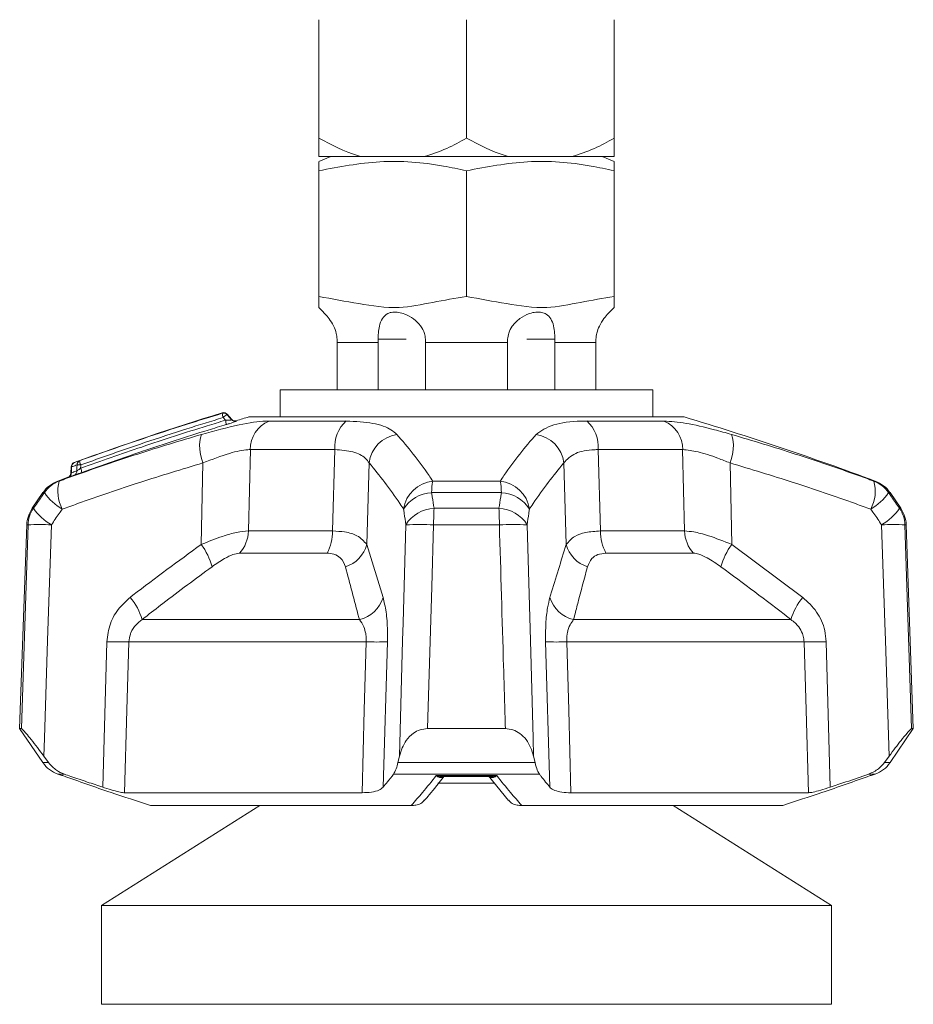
# Model space of a CAD drawing. Header units: millimetres. Extents: x 0 to 1118, y 0 to 864.
# Tile 136 of 146: x 366 to 380, y 411 to 427. Entities that reach past the tile are written whole.
import ezdxf

# ---------------------------------------------------------------- set-up
doc = ezdxf.new("R2010")
doc.units = ezdxf.units.MM

msp = doc.modelspace()

# ---------------------------------------------------------------- linework, layer by layer
at = {"color": 7, "linetype": 'Continuous', "lineweight": 15}
for p, q in [((370.432, 427.283), (370.432, 425.377)), ((372.807, 427.283), (372.807, 425.377)), ((375.182, 427.283), (375.182, 425.377)), ((370.626, 425.08), (370.431, 425.001)), ((370.432, 425.08), (371.114, 425.08)), ((371.114, 425.08), (372.125, 425.08)), ((372.125, 425.08), (373.489, 425.08)), ((373.489, 425.08), (374.5, 425.08)), ((374.5, 425.08), (375.182, 425.08)), ((375.183, 425.001), (374.988, 425.08)), ((370.431, 424.853), (370.431, 422.83)), ((372.807, 424.853), (372.807, 422.83)), ((375.183, 424.853), (375.183, 422.83)), ((371.388, 422.092), (370.728, 422.092)), ((370.728, 422.092), (370.728, 421.33)), ((371.388, 422.092), (371.387, 422.142)), ((371.387, 422.142), (371.836, 422.142)), ((371.388, 421.33), (371.388, 422.092)), ((372.145, 422.142), (372.146, 422.092)), ((373.468, 422.092), (372.146, 422.092)), ((372.146, 422.092), (372.146, 421.33)), ((373.468, 422.092), (373.469, 422.142)), ((373.468, 421.33), (373.468, 422.092)), ((374.226, 422.142), (373.778, 422.142)), ((374.226, 422.142), (374.226, 422.092)), ((374.886, 422.092), (374.226, 422.092)), ((374.226, 422.092), (374.226, 421.33)), ((374.886, 421.33), (374.886, 422.092)), ((369.807, 421.33), (369.807, 420.892)), ((369.807, 421.33), (375.807, 421.33)), ((375.807, 420.892), (375.807, 421.33)), ((369.026, 420.854), (368.957, 420.935)), ((368.929, 420.838), (368.892, 420.882)), ((369.307, 420.892), (376.307, 420.892)), ((369.632, 420.826), (370.873, 420.826)), ((374.741, 420.826), (375.982, 420.826)), ((369.33, 420.366), (369.298, 419.057)), ((370.689, 420.366), (369.33, 420.366)), ((370.653, 419.057), (370.689, 420.366)), ((374.925, 420.366), (374.961, 419.057)), ((376.284, 420.366), (374.925, 420.366)), ((376.316, 419.057), (376.284, 420.366)), ((368.539, 418.84), (368.568, 420.152)), ((371.242, 420.152), (371.202, 418.84)), ((374.412, 418.84), (374.372, 420.152)), ((377.046, 420.152), (377.075, 418.84)), ((366.447, 420.089), (366.443, 419.988)), ((372.265, 419.86), (373.349, 419.86)), ((365.994, 419.674), (365.821, 419.422)), ((373.368, 419.674), (372.246, 419.674)), ((379.793, 419.422), (379.62, 419.674)), ((372.285, 419.422), (373.329, 419.422)), ((365.734, 419.156), (365.619, 415.877)), ((373.336, 419.156), (372.278, 419.156)), ((379.994, 415.877), (379.88, 419.156)), ((369.298, 419.057), (370.653, 419.057)), ((374.961, 419.057), (376.316, 419.057)), ((371.202, 418.84), (371.465, 417.989)), ((377.075, 418.84), (378.216, 417.989)), ((370.564, 418.7), (369.154, 418.7)), ((376.46, 418.7), (375.05, 418.7)), ((367.588, 417.632), (371.084, 417.632)), ((374.53, 417.632), (378.026, 417.632)), ((366.957, 414.935), (367.021, 417.274)), ((371.193, 417.274), (367.376, 417.274)), ((371.535, 417.274), (371.467, 414.935)), ((374.147, 414.935), (374.079, 417.274)), ((378.238, 417.274), (374.421, 417.274)), ((378.593, 417.274), (378.657, 414.935)), ((365.619, 415.877), (365.994, 415.33)), ((365.619, 415.877), (365.647, 415.877)), ((372.181, 415.877), (373.433, 415.877)), ((379.62, 415.33), (379.994, 415.877)), ((379.967, 415.877), (379.994, 415.877)), ((366.007, 415.436), (366.084, 415.33)), ((371.705, 415.33), (371.728, 415.436)), ((373.886, 415.436), (373.909, 415.33)), ((379.53, 415.33), (379.607, 415.436)), ((371.705, 415.33), (373.909, 415.33)), ((373.981, 415.144), (371.633, 415.144)), ((372.319, 415.121), (373.295, 415.121)), ((372.48, 415.105), (373.179, 415.105)), ((373.158, 415.122), (373.485, 414.721)), ((373.26, 414.998), (372.348, 414.998)), ((367.308, 414.845), (371.127, 414.845)), ((374.487, 414.845), (378.306, 414.845)), ((369.483, 414.642), (366.933, 413.03)), ((367.721, 414.642), (371.919, 414.642)), ((373.695, 414.642), (377.893, 414.642)), ((378.681, 413.03), (376.131, 414.642)), ((366.933, 413.03), (366.933, 411.442)), ((372.807, 413.03), (366.933, 413.03)), ((378.681, 413.03), (372.807, 413.03)), ((378.681, 411.442), (378.681, 413.03)), ((372.807, 411.442), (366.933, 411.442)), ((378.681, 411.442), (372.807, 411.442))]:
    msp.add_line(p, q, dxfattribs=at)
at = {"color": 9, "linetype": 'Continuous', "lineweight": 15}
for p, q in [((368.958, 420.935), (368.958, 420.928)), ((366.232, 419.86), (366.254, 419.86)), ((379.36, 419.86), (379.382, 419.86)), ((366.017, 419.674), (365.994, 419.674)), ((379.62, 419.674), (379.597, 419.674)), ((365.821, 419.422), (365.841, 419.422)), ((379.773, 419.422), (379.793, 419.422)), ((365.754, 419.156), (365.734, 419.156)), ((379.88, 419.156), (379.86, 419.156)), ((365.994, 415.33), (366.084, 415.33)), ((379.53, 415.33), (379.62, 415.33)), ((366.338, 415.144), (366.232, 415.144)), ((366.295, 415.121), (366.313, 415.121)), ((379.382, 415.144), (379.276, 415.144)), ((379.301, 415.121), (379.319, 415.121))]:
    msp.add_line(p, q, dxfattribs=at)
at = {"color": 7, "linetype": 'Continuous', "lineweight": 15, "flags": 128}
for points in [[(368.958, 420.928), (368.998, 420.88), (369.025, 420.848)], [(366.54, 420.024), (366.541, 420.077), (366.542, 420.12)], [(366.454, 420.089), (366.452, 420.034), (366.451, 419.993)], [(365.647, 415.877), (365.679, 416.876), (365.754, 419.156)], [(366.129, 419.156), (366.067, 417.296), (366.016, 415.726), (366.007, 415.436)], [(371.728, 415.436), (371.78, 417.296), (371.788, 417.581), (371.831, 419.156)], [(372.278, 419.156), (372.249, 418.157), (372.181, 415.877)], [(373.783, 419.156), (373.834, 417.296), (373.878, 415.726), (373.886, 415.436)], [(379.607, 415.436), (379.547, 417.296), (379.537, 417.581), (379.485, 419.156)], [(379.86, 419.156), (379.893, 418.157), (379.967, 415.877)], [(367.376, 417.274), (367.345, 416.173), (367.308, 414.845)], [(371.127, 414.845), (371.163, 416.173), (371.193, 417.274)], [(374.421, 417.274), (374.451, 416.173), (374.487, 414.845)], [(378.306, 414.845), (378.269, 416.173), (378.238, 417.274)]]:
    msp.add_lwpolyline(points, dxfattribs=at)
at = {"color": 7, "linetype": 'Continuous', "lineweight": 15}
for centre, radius, start, end in [((369.932, 422.092), 0.75, 40.2965, 48.2172), ((375.682, 422.092), 0.75, 131.759, 139.7107), ((383.68, 373.003), 50.188, 107.1525, 110.0227), ((368.901, 420.886), 0.075, 40.007, 107.1746), ((368.9, 420.88), 0.075, 40.0464, 107.0733), ((369.078, 420.955), 0.199, 181.1246, 201.4572), ((369.051, 420.724), 0.225, 114.5179, 135.0156), ((368.738, 420.765), 0.204, 1.311, 21.1292), ((369.083, 420.896), 0.075, 220.053, 286.8623), ((369.083, 420.903), 0.075, 220.8091, 286.7392), ((383.68, 373.003), 50, 106.7055, 106.9486), ((369.823, 420.371), 0.494, 112.8226, 180.6723), ((371.244, 420.411), 0.558, 131.8049, 184.6456), ((374.37, 420.411), 0.558, 355.3535, 48.1959), ((375.791, 420.371), 0.494, 359.3277, 67.1775), ((361.934, 373.003), 50, 69.5768, 73.2945), ((369.171, 420.413), 0.657, 162.4912, 203.4112), ((371.764, 420.091), 0.525, 98.3654, 173.3357), ((373.85, 420.091), 0.525, 6.666, 81.6334), ((376.443, 420.413), 0.657, 336.5896, 17.5088), ((366.522, 420.086), 0.075, 110.0225, 177.7704), ((366.521, 420.094), 0.0673, 112.2653, 184.7664), ((366.61, 420.125), 0.0678, 112.4503, 184.4625), ((366.572, 418.979), 1.141, 88.5236, 91.4764), ((366.775, 420.2), 0.192, 183.6407, 204.7009), ((366.368, 419.99), 0.075, 289.8147, 358.2789), ((366.383, 419.987), 0.0674, 292.5478, 4.6974), ((366.472, 420.019), 0.0679, 292.7312, 4.3871), ((366.422, 419.985), 0.195, 3.8726, 24.5311), ((366.406, 419.391), 0.5, 110.4232, 145.587), ((366.429, 419.393), 0.499, 110.5031, 145.6963), ((383.68, 373.003), 50, 110.2235, 110.4232), ((366.835, 419.696), 0.603, 164.2649, 208.4528), ((372.32, 419.333), 0.53, 95.8893, 171.7877), ((373.603, 419.625), 1.359, 170.0349, 177.9278), ((372.009, 419.624), 1.361, 2.0798, 9.9621), ((373.294, 419.333), 0.53, 8.2125, 84.1105), ((378.779, 419.696), 0.603, 331.5475, 15.7358), ((379.185, 419.393), 0.498, 34.3011, 69.4987), ((379.208, 419.391), 0.5, 34.413, 69.5768), ((366.799, 420.233), 0.961, 215.5755, 239.0578), ((372.268, 419.121), 0.553, 92.314, 148.6764), ((373.346, 419.121), 0.553, 31.3236, 87.6851), ((378.815, 420.233), 0.961, 300.9435, 324.4248), ((366.234, 419.139), 0.5, 145.587, 178), ((366.254, 419.139), 0.501, 145.6706, 178.0115), ((366.614, 419.972), 0.949, 215.446, 239.2441), ((372.305, 418.867), 0.555, 92.0823, 148.5598), ((377.88, 419.151), 5.602, 177.2351, 179.9477), ((367.734, 419.151), 5.602, 0.0523, 2.7649), ((373.309, 418.867), 0.555, 31.4401, 87.9177), ((379, 419.972), 0.949, 300.7553, 324.5546), ((379.359, 419.139), 0.501, 1.9897, 34.3296), ((379.38, 419.139), 0.5, 2, 34.413), ((365.941, 415.411), 3.75, 87.1359, 92.8641), ((372.055, 413.45), 5.711, 87.7579, 92.2421), ((373.559, 413.45), 5.71, 87.7579, 92.2421), ((379.673, 415.411), 3.75, 87.1359, 92.8641), ((368.76, 419.066), 0.538, 317.0972, 359.0508), ((369.906, 419.052), 0.746, 331.8369, 0.3994), ((375.708, 419.052), 0.746, 179.6005, 208.1621), ((376.854, 419.066), 0.538, 180.9481, 222.9028), ((367.712, 418.214), 1.037, 14.9896, 37.102), ((370.706, 418.972), 0.514, 287.4877, 345.0475), ((374.908, 418.972), 0.514, 194.9515, 252.5133), ((377.902, 418.214), 1.037, 142.9007, 165.0087), ((366.689, 417.383), 0.932, 15.4593, 40.5455), ((370.966, 418.138), 0.52, 283.1252, 343.3185), ((374.648, 418.138), 0.52, 196.6814, 256.8755), ((378.925, 417.383), 0.932, 139.4541, 164.5401), ((367.199, 422.931), 5.659, 268.2028, 271.7972), ((371.364, 422.467), 5.196, 268.1154, 271.8846), ((374.25, 422.467), 5.196, 268.1154, 271.8846), ((378.415, 422.931), 5.659, 268.2028, 271.7972), ((366.406, 415.613), 0.5, 214.413, 249.5768), ((379.208, 415.613), 0.5, 290.4232, 325.587), ((383.68, 462.001), 50, 249.5768, 249.6535), ((361.934, 462.001), 50, 290.3465, 290.4232)]:
    msp.add_arc(centre, radius, start, end, dxfattribs=at)
at = {"color": 9, "linetype": 'Continuous', "lineweight": 15}
msp.add_arc((366.247, 414.809), 5.284, 87.746, 87.8297, dxfattribs=at)
at = {"color": 7, "linetype": 'Continuous', "lineweight": 15}
for points, knots in [([(370.432, 425.377), (370.636, 425.27), (370.858, 425.153), (371.095, 425.086), (371.114, 425.08)], [0, 0, 0, 0, 0.91612, 1, 1, 1, 1]), ([(370.432, 425.08), (370.432, 425.086), (370.432, 425.153), (370.432, 425.27), (370.432, 425.377)], [0, 0, 0, 0, 0.090596, 1, 1, 1, 1]), ([(372.125, 425.08), (372.248, 425.12), (372.482, 425.197), (372.702, 425.319), (372.807, 425.377)], [0, 0, 0, 0, 0.523812, 1, 1, 1, 1]), ([(372.807, 425.377), (373.011, 425.27), (373.233, 425.153), (373.47, 425.086), (373.489, 425.08)], [0, 0, 0, 0, 0.9161166, 1, 1, 1, 1]), ([(374.5, 425.08), (374.623, 425.12), (374.857, 425.197), (375.077, 425.319), (375.182, 425.377)], [0, 0, 0, 0, 0.52381, 1, 1, 1, 1]), ([(375.182, 425.377), (375.182, 425.356), (375.182, 425.232), (375.182, 425.149), (375.182, 425.08)], [0, 0, 0, 0, 0.165013, 1, 1, 1, 1]), ([(370.431, 424.853), (370.758, 424.915), (371.422, 425.042), (372.225, 424.979), (372.683, 424.879), (372.807, 424.853)], [0, 0, 0, 0, 0.414444, 0.841797, 1, 1, 1, 1]), ([(372.807, 424.853), (373.134, 424.915), (373.797, 425.042), (374.6, 424.979), (375.059, 424.879), (375.183, 424.853)], [0, 0, 0, 0, 0.414443, 0.841797, 1, 1, 1, 1]), ([(370.431, 424.996), (370.431, 424.982), (370.431, 424.964), (370.431, 424.875), (370.431, 424.853)], [0, 0, 0, 0, 0.741828, 1, 1, 1, 1]), ([(375.183, 424.853), (375.183, 424.875), (375.183, 424.963), (375.183, 424.984), (375.183, 424.999)], [0, 0, 0, 0, 0.258164, 1, 1, 1, 1]), ([(370.431, 422.83), (370.645, 422.791), (371.072, 422.712), (371.689, 422.616), (372.265, 422.74), (372.626, 422.8), (372.807, 422.83)], [0, 0, 0, 0, 0.271625, 0.542686, 0.771111, 1, 1, 1, 1]), ([(370.431, 422.651), (370.431, 422.651), (370.431, 422.651), (370.431, 422.726), (370.431, 422.795), (370.431, 422.83)], [0, 0, 0, 0, 0.000005, 0.498507, 1, 1, 1, 1]), ([(372.807, 422.83), (373.021, 422.791), (373.448, 422.712), (374.065, 422.616), (374.641, 422.74), (375.002, 422.8), (375.183, 422.83)], [0, 0, 0, 0, 0.271626, 0.542687, 0.771111, 1, 1, 1, 1]), ([(375.183, 422.83), (375.183, 422.829), (375.183, 422.808), (375.183, 422.708), (375.183, 422.67), (375.183, 422.651)], [0, 0, 0, 0, 0.017003, 0.50892, 1, 1, 1, 1]), ([(370.505, 422.577), (370.504, 422.577), (370.504, 422.577), (370.538, 422.544), (370.598, 422.476), (370.667, 422.368), (370.713, 422.25), (370.722, 422.174), (370.726, 422.142)], [0, 0, 0, 0, 0.0967239, 0.2384022, 0.4574883, 0.6824012, 0.8700217, 1, 1, 1, 1]), ([(371.387, 422.142), (371.387, 422.176), (371.387, 422.251), (371.406, 422.369), (371.448, 422.481), (371.521, 422.554), (371.616, 422.583), (371.714, 422.579), (371.832, 422.545), (371.959, 422.476), (372.068, 422.368), (372.133, 422.25), (372.142, 422.174), (372.145, 422.142)], [0, 0, 0, 0, 0.068835, 0.155609, 0.274919, 0.395618, 0.471777, 0.548293, 0.619145, 0.728705, 0.841177, 0.935001, 1, 1, 1, 1]), ([(373.469, 422.142), (373.473, 422.176), (373.482, 422.251), (373.547, 422.369), (373.66, 422.481), (373.799, 422.554), (373.925, 422.583), (374.019, 422.579), (374.103, 422.545), (374.168, 422.476), (374.209, 422.368), (374.227, 422.25), (374.227, 422.174), (374.226, 422.142)], [0, 0, 0, 0, 0.068836, 0.155608, 0.27492, 0.39562, 0.471777, 0.548296, 0.619146, 0.728704, 0.841177, 0.935001, 1, 1, 1, 1]), ([(374.888, 422.142), (374.892, 422.176), (374.902, 422.251), (374.948, 422.369), (375.02, 422.482), (375.083, 422.552), (375.114, 422.581), (375.11, 422.578), (375.109, 422.577)], [0, 0, 0, 0, 0.137694, 0.311271, 0.549929, 0.791372, 0.943717, 1, 1, 1, 1]), ([(370.726, 422.142), (370.726, 422.136), (370.727, 422.119), (370.727, 422.102), (370.728, 422.092)], [0, 0, 0, 0, 0.377051, 1, 1, 1, 1]), ([(374.886, 422.092), (374.887, 422.099), (374.887, 422.116), (374.888, 422.133), (374.888, 422.142)], [0, 0, 0, 0, 0.413706, 1, 1, 1, 1]), ([(366.584, 420.188), (366.927, 420.309), (367.495, 420.51), (368.261, 420.761), (368.684, 420.891), (368.878, 420.951)], [0, 0, 0, 0, 0.45096, 0.74738, 1, 1, 1, 1]), ([(366.6, 420.066), (366.927, 420.182), (367.602, 420.42), (368.38, 420.671), (368.831, 420.809), (368.929, 420.838)], [0, 0, 0, 0, 0.423683, 0.875181, 1, 1, 1, 1]), ([(368.892, 420.882), (368.698, 420.822), (368.276, 420.692), (367.51, 420.442), (366.943, 420.241), (366.601, 420.12)], [0, 0, 0, 0, 0.252607, 0.549028, 1, 1, 1, 1]), ([(368.943, 420.769), (368.845, 420.74), (368.395, 420.603), (367.617, 420.352), (366.943, 420.114), (366.617, 419.998)], [0, 0, 0, 0, 0.1248081, 0.5762999, 1, 1, 1, 1]), ([(368.545, 420.611), (368.754, 420.668), (369.151, 420.776), (369.484, 420.824), (369.613, 420.826), (369.632, 420.826)], [0, 0, 0, 0, 0.487113, 0.923782, 1, 1, 1, 1]), ([(369.025, 420.848), (369.025, 420.847), (369.025, 420.846), (369.021, 420.844), (369.016, 420.843), (369.005, 420.841), (368.991, 420.84), (368.964, 420.838), (368.942, 420.838), (368.931, 420.838), (368.929, 420.838)], [0, 0, 0, 0, 0.144003, 0.173329, 0.333957, 0.347087, 0.529647, 0.734111, 0.967265, 1, 1, 1, 1]), ([(368.943, 420.769), (368.945, 420.77), (368.964, 420.776), (368.999, 420.787), (369.043, 420.801), (369.077, 420.813), (369.1, 420.821), (369.103, 420.823), (369.104, 420.824)], [0, 0, 0, 0, 0.029382, 0.242655, 0.439734, 0.627014, 0.813647, 1, 1, 1, 1]), ([(370.873, 420.826), (371.023, 420.819), (371.323, 420.804), (371.577, 420.71), (371.659, 420.637), (371.687, 420.611)], [0, 0, 0, 0, 0.395963, 0.786901, 1, 1, 1, 1]), ([(373.927, 420.611), (374.006, 420.668), (374.156, 420.776), (374.508, 420.824), (374.711, 420.826), (374.741, 420.826)], [0, 0, 0, 0, 0.487111, 0.923778, 1, 1, 1, 1]), ([(375.982, 420.826), (376.093, 420.819), (376.314, 420.804), (376.716, 420.71), (376.977, 420.637), (377.069, 420.611)], [0, 0, 0, 0, 0.395965, 0.786901, 1, 1, 1, 1]), ([(366.254, 419.86), (366.337, 419.89), (366.757, 420.041), (367.517, 420.302), (368.202, 420.508), (368.545, 420.611)], [0, 0, 0, 0, 0.10922, 0.554207, 1, 1, 1, 1]), ([(371.687, 420.611), (371.775, 420.508), (371.95, 420.302), (372.141, 420.041), (372.245, 419.89), (372.265, 419.86)], [0, 0, 0, 0, 0.445793, 0.89078, 1, 1, 1, 1]), ([(373.349, 419.86), (373.369, 419.89), (373.473, 420.041), (373.664, 420.302), (373.839, 420.508), (373.927, 420.611)], [0, 0, 0, 0, 0.10922, 0.554208, 1, 1, 1, 1]), ([(377.069, 420.611), (377.412, 420.508), (378.097, 420.302), (378.857, 420.041), (379.277, 419.89), (379.36, 419.86)], [0, 0, 0, 0, 0.445791, 0.89078, 1, 1, 1, 1]), ([(369.33, 420.366), (369.317, 420.366), (369.227, 420.364), (368.989, 420.315), (368.715, 420.209), (368.568, 420.152)], [0, 0, 0, 0, 0.074319, 0.503741, 1, 1, 1, 1]), ([(371.242, 420.152), (371.223, 420.178), (371.169, 420.251), (371, 420.344), (370.792, 420.359), (370.689, 420.366)], [0, 0, 0, 0, 0.219478, 0.612438, 1, 1, 1, 1]), ([(374.925, 420.366), (374.905, 420.366), (374.765, 420.364), (374.521, 420.315), (374.424, 420.209), (374.372, 420.152)], [0, 0, 0, 0, 0.074321, 0.503741, 1, 1, 1, 1]), ([(377.046, 420.152), (376.981, 420.178), (376.8, 420.251), (376.517, 420.344), (376.362, 420.359), (376.284, 420.366)], [0, 0, 0, 0, 0.219475, 0.612438, 1, 1, 1, 1]), ([(368.568, 420.152), (368.23, 420.05), (367.553, 419.846), (366.801, 419.588), (366.386, 419.438), (366.305, 419.409)], [0, 0, 0, 0, 0.445417, 0.890659, 1, 1, 1, 1]), ([(366.542, 420.12), (366.53, 420.116), (366.506, 420.108), (366.477, 420.097), (366.461, 420.091), (366.454, 420.089)], [0, 0, 0, 0, 0.430565, 0.7867519, 1, 1, 1, 1]), ([(366.496, 420.157), (366.502, 420.159), (366.519, 420.165), (366.548, 420.175), (366.571, 420.183), (366.584, 420.188)], [0, 0, 0, 0, 0.213248, 0.569439, 1, 1, 1, 1]), ([(366.601, 420.12), (366.601, 420.106), (366.6, 420.088), (366.6, 420.07), (366.6, 420.066)], [0, 0, 0, 0, 0.786999, 1, 1, 1, 1]), ([(371.795, 419.409), (371.776, 419.438), (371.675, 419.588), (371.492, 419.846), (371.325, 420.05), (371.242, 420.152)], [0, 0, 0, 0, 0.109341, 0.554582, 1, 1, 1, 1]), ([(374.372, 420.152), (374.289, 420.05), (374.122, 419.846), (373.939, 419.588), (373.838, 419.438), (373.819, 419.409)], [0, 0, 0, 0, 0.445418, 0.890659, 1, 1, 1, 1]), ([(379.309, 419.409), (379.228, 419.438), (378.813, 419.588), (378.061, 419.846), (377.384, 420.05), (377.046, 420.152)], [0, 0, 0, 0, 0.109341, 0.554585, 1, 1, 1, 1]), ([(366.498, 419.956), (366.493, 419.955), (366.477, 419.949), (366.448, 419.939), (366.423, 419.93), (366.409, 419.925)], [0, 0, 0, 0, 0.1811893, 0.53117, 1, 1, 1, 1]), ([(366.451, 419.993), (366.461, 419.997), (366.475, 420.002), (366.499, 420.01), (366.519, 420.017), (366.535, 420.022), (366.54, 420.024)], [0, 0, 0, 0, 0.349989, 0.468825, 0.818823, 1, 1, 1, 1]), ([(366.498, 419.956), (366.506, 419.959), (366.523, 419.965), (366.565, 419.98), (366.6, 419.992), (366.617, 419.998)], [0, 0, 0, 0, 0.282837, 0.641628, 1, 1, 1, 1]), ([(366.6, 420.066), (366.591, 420.06), (366.574, 420.047), (366.553, 420.033), (366.544, 420.027), (366.54, 420.024)], [0, 0, 0, 0, 0.3744853, 0.7324378, 1, 1, 1, 1]), ([(366.396, 419.92), (366.395, 419.92), (366.394, 419.92), (366.403, 419.923), (366.409, 419.925)], [0, 0, 0, 0, 0.30947, 1, 1, 1, 1]), ([(365.841, 419.422), (365.884, 419.483), (365.942, 419.567), (366.001, 419.651), (366.017, 419.674)], [0, 0, 0, 0, 0.728955, 1, 1, 1, 1]), ([(372.246, 419.674), (372.249, 419.651), (372.262, 419.567), (372.275, 419.483), (372.285, 419.422)], [0, 0, 0, 0, 0.271042, 1, 1, 1, 1]), ([(373.329, 419.422), (373.339, 419.483), (373.352, 419.567), (373.365, 419.651), (373.368, 419.674)], [0, 0, 0, 0, 0.728956, 1, 1, 1, 1]), ([(379.597, 419.674), (379.613, 419.651), (379.672, 419.567), (379.73, 419.483), (379.773, 419.422)], [0, 0, 0, 0, 0.271057, 1, 1, 1, 1]), ([(366.305, 419.409), (366.289, 419.386), (366.23, 419.302), (366.171, 419.218), (366.129, 419.156)], [0, 0, 0, 0, 0.271011, 1, 1, 1, 1]), ([(371.831, 419.156), (371.823, 419.218), (371.811, 419.302), (371.799, 419.386), (371.795, 419.409)], [0, 0, 0, 0, 0.728983, 1, 1, 1, 1]), ([(373.819, 419.409), (373.815, 419.386), (373.803, 419.302), (373.791, 419.218), (373.783, 419.156)], [0, 0, 0, 0, 0.271017, 1, 1, 1, 1]), ([(379.485, 419.156), (379.443, 419.218), (379.384, 419.302), (379.325, 419.386), (379.309, 419.409)], [0, 0, 0, 0, 0.728988, 1, 1, 1, 1]), ([(373.433, 415.877), (373.423, 416.21), (373.391, 417.303), (373.358, 418.396), (373.336, 419.156)], [0, 0, 0, 0, 0.304644, 1, 1, 1, 1]), ([(368.539, 418.84), (368.655, 418.886), (368.859, 418.968), (369.121, 419.042), (369.238, 419.052), (369.298, 419.057)], [0, 0, 0, 0, 0.395388, 0.691754, 1, 1, 1, 1]), ([(370.653, 419.057), (370.719, 419.054), (370.871, 419.046), (371.083, 418.979), (371.158, 418.891), (371.202, 418.84)], [0, 0, 0, 0, 0.247166, 0.561326, 1, 1, 1, 1]), ([(374.412, 418.84), (374.45, 418.886), (374.518, 418.968), (374.717, 419.042), (374.879, 419.052), (374.961, 419.057)], [0, 0, 0, 0, 0.395389, 0.691754, 1, 1, 1, 1]), ([(376.316, 419.057), (376.363, 419.054), (376.469, 419.046), (376.724, 418.979), (376.946, 418.891), (377.075, 418.84)], [0, 0, 0, 0, 0.247163, 0.561325, 1, 1, 1, 1]), ([(367.398, 417.989), (367.412, 418.001), (367.788, 418.291), (368.171, 418.571), (368.539, 418.84)], [0, 0, 0, 0, 0.039661, 1, 1, 1, 1]), ([(374.149, 417.989), (374.153, 418.001), (374.239, 418.291), (374.327, 418.571), (374.412, 418.84)], [0, 0, 0, 0, 0.03966, 1, 1, 1, 1]), ([(369.154, 418.7), (369.12, 418.695), (369.051, 418.685), (368.895, 418.607), (368.781, 418.529), (368.714, 418.482)], [0, 0, 0, 0, 0.2875, 0.579135, 1, 1, 1, 1]), ([(370.86, 418.482), (370.839, 418.533), (370.804, 418.618), (370.688, 418.689), (370.602, 418.697), (370.564, 418.7)], [0, 0, 0, 0, 0.464643, 0.770159, 1, 1, 1, 1]), ([(375.05, 418.7), (375.004, 418.695), (374.91, 418.685), (374.804, 418.607), (374.772, 418.529), (374.753, 418.482)], [0, 0, 0, 0, 0.287491, 0.579127, 1, 1, 1, 1]), ([(376.9, 418.482), (376.826, 418.533), (376.702, 418.618), (376.548, 418.689), (376.486, 418.697), (376.46, 418.7)], [0, 0, 0, 0, 0.464635, 0.770153, 1, 1, 1, 1]), ([(368.714, 418.482), (368.449, 418.287), (368.085, 418.019), (367.714, 417.73), (367.602, 417.643), (367.588, 417.632)], [0, 0, 0, 0, 0.699892, 0.960207, 1, 1, 1, 1]), ([(371.084, 417.632), (371.081, 417.643), (371.006, 417.933), (370.932, 418.213), (370.86, 418.482)], [0, 0, 0, 0, 0.039794, 1, 1, 1, 1]), ([(374.753, 418.482), (374.701, 418.287), (374.63, 418.019), (374.555, 417.73), (374.533, 417.643), (374.53, 417.632)], [0, 0, 0, 0, 0.699894, 0.960207, 1, 1, 1, 1]), ([(378.026, 417.632), (378.012, 417.643), (377.641, 417.933), (377.263, 418.213), (376.9, 418.482)], [0, 0, 0, 0, 0.039794, 1, 1, 1, 1]), ([(367.398, 417.989), (367.338, 417.936), (367.205, 417.818), (367.06, 417.571), (367.034, 417.373), (367.021, 417.274)], [0, 0, 0, 0, 0.2894267, 0.6444444, 1, 1, 1, 1]), ([(371.535, 417.274), (371.536, 417.335), (371.538, 417.504), (371.518, 417.768), (371.482, 417.916), (371.465, 417.989)], [0, 0, 0, 0, 0.217546, 0.60952, 1, 1, 1, 1]), ([(374.149, 417.989), (374.136, 417.936), (374.106, 417.818), (374.078, 417.571), (374.079, 417.373), (374.079, 417.274)], [0, 0, 0, 0, 0.289429, 0.644446, 1, 1, 1, 1]), ([(378.593, 417.274), (378.587, 417.335), (378.572, 417.504), (378.454, 417.768), (378.296, 417.916), (378.216, 417.989)], [0, 0, 0, 0, 0.217548, 0.609522, 1, 1, 1, 1]), ([(367.588, 417.632), (367.554, 417.606), (367.482, 417.551), (367.424, 417.461), (367.387, 417.366), (367.381, 417.316), (367.376, 417.274)], [0, 0, 0, 0, 0.311995, 0.665259, 0.72096, 1, 1, 1, 1]), ([(371.084, 417.632), (371.11, 417.596), (371.153, 417.537), (371.182, 417.433), (371.194, 417.351), (371.194, 417.305), (371.193, 417.274)], [0, 0, 0, 0, 0.415106, 0.693741, 0.796919, 1, 1, 1, 1]), ([(374.53, 417.632), (374.51, 417.606), (374.468, 417.551), (374.438, 417.461), (374.421, 417.366), (374.421, 417.316), (374.421, 417.274)], [0, 0, 0, 0, 0.311997, 0.665262, 0.72096, 1, 1, 1, 1]), ([(378.026, 417.632), (378.071, 417.596), (378.146, 417.537), (378.203, 417.433), (378.231, 417.351), (378.235, 417.305), (378.238, 417.274)], [0, 0, 0, 0, 0.4151, 0.693743, 0.796919, 1, 1, 1, 1]), ([(366.007, 415.436), (365.937, 415.529), (365.836, 415.665), (365.726, 415.799), (365.667, 415.864), (365.653, 415.873), (365.647, 415.877)], [0, 0, 0, 0, 0.455735, 0.663824, 0.840546, 1, 1, 1, 1]), ([(372.181, 415.877), (372.139, 415.873), (372.056, 415.865), (371.934, 415.798), (371.8, 415.662), (371.756, 415.524), (371.728, 415.436)], [0, 0, 0, 0, 0.161655, 0.322163, 0.570667, 1, 1, 1, 1]), ([(373.886, 415.436), (373.856, 415.529), (373.812, 415.665), (373.676, 415.799), (373.561, 415.864), (373.474, 415.873), (373.433, 415.877)], [0, 0, 0, 0, 0.455739, 0.66383, 0.840542, 1, 1, 1, 1]), ([(379.967, 415.877), (379.96, 415.873), (379.947, 415.865), (379.887, 415.798), (379.775, 415.662), (379.673, 415.524), (379.607, 415.436)], [0, 0, 0, 0, 0.161653, 0.322167, 0.570664, 1, 1, 1, 1]), ([(366.084, 415.33), (366.124, 415.285), (366.196, 415.204), (366.294, 415.163), (366.338, 415.144)], [0, 0, 0, 0, 0.5588175, 1, 1, 1, 1]), ([(371.633, 415.144), (371.649, 415.17), (371.675, 415.213), (371.696, 415.296), (371.705, 415.33)], [0, 0, 0, 0, 0.576856, 1, 1, 1, 1]), ([(373.909, 415.33), (373.921, 415.285), (373.942, 415.204), (373.969, 415.163), (373.981, 415.144)], [0, 0, 0, 0, 0.558825, 1, 1, 1, 1]), ([(379.276, 415.144), (379.333, 415.17), (379.431, 415.213), (379.501, 415.296), (379.53, 415.33)], [0, 0, 0, 0, 0.576862, 1, 1, 1, 1]), ([(366.313, 415.121), (366.571, 415.029), (367.038, 414.863), (367.51, 414.711), (367.721, 414.642)], [0, 0, 0, 0, 0.5524728, 1, 1, 1, 1]), ([(366.338, 415.144), (366.372, 415.132), (366.495, 415.09), (366.701, 415.019), (366.873, 414.963), (366.957, 414.935)], [0, 0, 0, 0, 0.168841, 0.594694, 1, 1, 1, 1]), ([(371.467, 414.935), (371.49, 414.963), (371.545, 415.031), (371.601, 415.102), (371.633, 415.144)], [0, 0, 0, 0, 0.4060776, 1, 1, 1, 1]), ([(371.919, 414.642), (371.979, 414.711), (372.113, 414.863), (372.246, 415.029), (372.319, 415.121)], [0, 0, 0, 0, 0.447788, 1, 1, 1, 1]), ([(372.128, 414.721), (372.155, 414.751), (372.262, 414.872), (372.366, 415.008), (372.443, 415.109)], [0, 0, 0, 0, 0.252022, 1, 1, 1, 1]), ([(372.424, 415.109), (372.443, 415.107), (372.463, 415.104), (372.481, 415.109), (372.482, 415.109)], [0, 0, 0, 0, 0.969388, 1, 1, 1, 1]), ([(373.295, 415.121), (373.368, 415.029), (373.501, 414.863), (373.635, 414.711), (373.695, 414.642)], [0, 0, 0, 0, 0.552213, 1, 1, 1, 1]), ([(373.981, 415.144), (373.99, 415.132), (374.023, 415.09), (374.078, 415.019), (374.124, 414.963), (374.147, 414.935)], [0, 0, 0, 0, 0.168849, 0.5947, 1, 1, 1, 1]), ([(377.893, 414.642), (378.104, 414.711), (378.576, 414.863), (379.043, 415.029), (379.301, 415.121)], [0, 0, 0, 0, 0.447788, 1, 1, 1, 1]), ([(378.657, 414.935), (378.741, 414.963), (378.948, 415.031), (379.154, 415.102), (379.276, 415.144)], [0, 0, 0, 0, 0.406083, 1, 1, 1, 1]), ([(367.308, 414.845), (367.287, 414.847), (367.246, 414.851), (367.128, 414.881), (367.025, 414.913), (366.965, 414.932), (366.957, 414.935)], [0, 0, 0, 0, 0.31223, 0.62414, 0.944908, 1, 1, 1, 1]), ([(371.467, 414.935), (371.448, 414.918), (371.408, 414.885), (371.286, 414.852), (371.179, 414.848), (371.127, 414.845)], [0, 0, 0, 0, 0.336655, 0.673851, 1, 1, 1, 1]), ([(374.487, 414.845), (374.437, 414.847), (374.336, 414.851), (374.22, 414.881), (374.166, 414.913), (374.149, 414.932), (374.147, 414.935)], [0, 0, 0, 0, 0.312221, 0.624132, 0.944901, 1, 1, 1, 1]), ([(378.657, 414.935), (378.605, 414.918), (378.5, 414.885), (378.373, 414.852), (378.328, 414.848), (378.306, 414.845)], [0, 0, 0, 0, 0.336649, 0.67385, 1, 1, 1, 1]), ([(372.125, 414.724), (372.117, 414.714), (372.094, 414.683), (372.034, 414.651), (371.981, 414.645), (371.954, 414.642)], [0, 0, 0, 0, 0.182782, 0.591358, 1, 1, 1, 1]), ([(373.489, 414.724), (373.496, 414.714), (373.52, 414.683), (373.58, 414.651), (373.633, 414.645), (373.66, 414.642)], [0, 0, 0, 0, 0.185461, 0.592681, 1, 1, 1, 1]), ([(371.954, 414.642), (371.945, 414.642), (371.934, 414.642), (371.922, 414.642), (371.919, 414.642)], [0, 0, 0, 0, 0.766194, 1, 1, 1, 1]), ([(373.695, 414.642), (373.686, 414.642), (373.674, 414.642), (373.662, 414.642), (373.66, 414.642)], [0, 0, 0, 0, 0.766216, 1, 1, 1, 1])]:
    msp.add_open_spline(points, degree=3, knots=knots, dxfattribs=at)
at = {"color": 9, "linetype": 'Continuous', "lineweight": 15}
for points, knots in [([(368.878, 420.951), (368.878, 420.951), (368.878, 420.955), (368.878, 420.957), (368.879, 420.958)], [0, 0, 0, 0, 0.002216, 1, 1, 1, 1]), ([(369.025, 420.848), (369.025, 420.848), (369.025, 420.852), (369.025, 420.855), (369.025, 420.854), (369.025, 420.853)], [0, 0, 0, 0, 0.123381, 0.764314, 1, 1, 1, 1]), ([(369.104, 420.83), (369.104, 420.83), (369.104, 420.832), (369.104, 420.828), (369.104, 420.825), (369.104, 420.824)], [0, 0, 0, 0, 0.23605, 0.876671, 1, 1, 1, 1]), ([(366.451, 419.993), (366.447, 419.991), (366.443, 419.987), (366.443, 419.987), (366.443, 419.988)], [0, 0, 0, 0, 0.695175, 1, 1, 1, 1]), ([(372.319, 415.121), (372.32, 415.121), (372.338, 415.116), (372.374, 415.107), (372.408, 415.109), (372.424, 415.109)], [0, 0, 0, 0, 0.016223, 0.529442, 1, 1, 1, 1]), ([(372.447, 415.109), (372.445, 415.107), (372.432, 415.09), (372.398, 415.086), (372.357, 415.095), (372.329, 415.113), (372.319, 415.121), (372.319, 415.121)], [0, 0, 0, 0, 0.057454, 0.383286, 0.788283, 0.993516, 1, 1, 1, 1]), ([(373.295, 415.121), (373.295, 415.121), (373.285, 415.113), (373.257, 415.095), (373.215, 415.085), (373.178, 415.093), (373.162, 415.115), (373.156, 415.122)], [0, 0, 0, 0, 0.005845, 0.190838, 0.555894, 0.849593, 1, 1, 1, 1]), ([(373.179, 415.109), (373.199, 415.108), (373.236, 415.107), (373.276, 415.116), (373.294, 415.121), (373.295, 415.121)], [0, 0, 0, 0, 0.523091, 0.985387, 1, 1, 1, 1])]:
    msp.add_open_spline(points, degree=3, knots=knots, dxfattribs=at)

doc.saveas('drawing.dxf')
